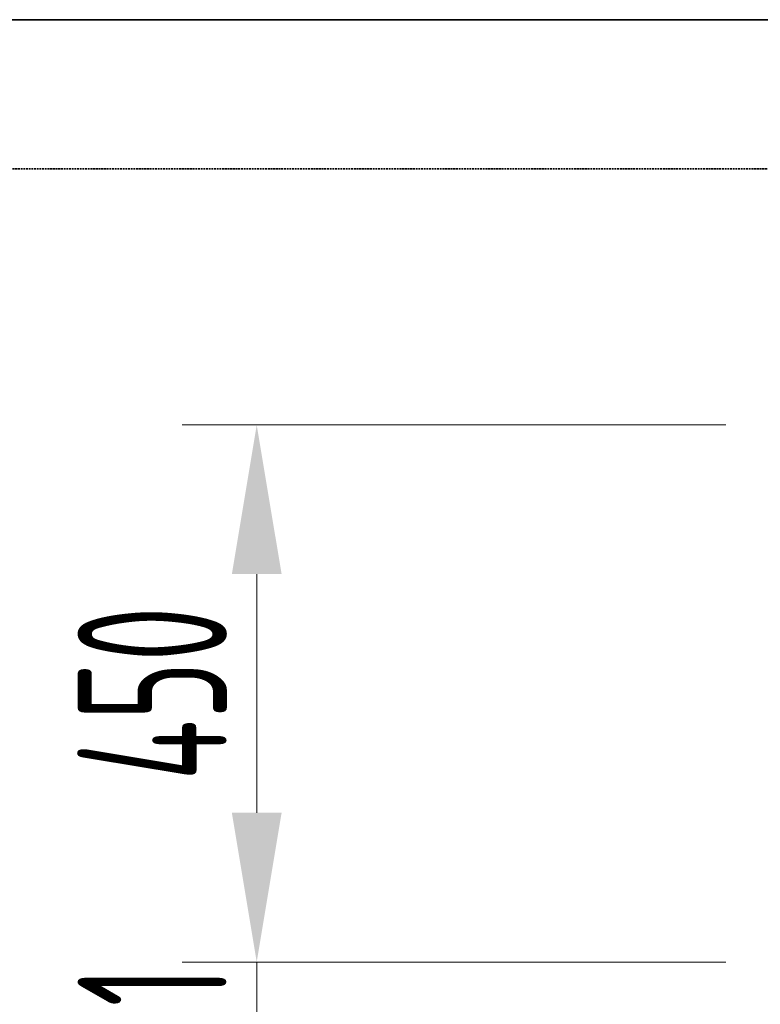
# Model space of a CAD drawing. Header units: millimetres. Extents: x 17747 to 112039, y -74980 to 446921.
# Tile 215 of 256: x 54402 to 55022, y 182823 to 183648. Entities that reach past the tile are written whole.
import ezdxf

# ---------------------------------------------------------------- set-up
doc = ezdxf.new("R2010")
doc.units = ezdxf.units.MM
doc.linetypes.add('ČÁRKOVANÁ', pattern=[0.75, 0.5, -0.25])
for name, color, linetype, lineweight in [('UT_KOTY - DIMENZE', 7, 'Continuous', 5), ('UT_POTRUBI - PŘÍVOD', 1, 'Continuous', 35), ('UT_POTRUBI - ZPÁTEČKA', 5, 'Continuous', 35)]:
    doc.layers.add(name, color=color, linetype=linetype, lineweight=lineweight)
doc.styles.add('ISOCP 2.5', font='isocp.shx', dxfattribs={"width": 0.6, "height": 2.5})

msp = doc.modelspace()

# ---------------------------------------------------------------- linework, layer by layer
at = {"layer": 'UT_KOTY - DIMENZE'}
for p, q in [((54993.36, 183308.66), (54538.2, 183308.66)), ((54600.7, 182983.66), (54600.7, 183183.66)), ((54600.7, 182983.66), (54600.7, 183108.66)), ((54783.56, 182858.66), (54538.2, 182858.66)), ((54993.36, 182858.66), (54538.2, 182858.66)), ((54600.7, 182738.14), (54600.7, 182858.66))]:
    msp.add_line(p, q, dxfattribs=at)
for points in [[(54579.87, 183183.66), (54621.53, 183183.66), (54600.7, 183308.66)], [(54579.87, 182983.66), (54621.53, 182983.66), (54600.7, 182858.66)], [(54579.87, 182983.66), (54621.53, 182983.66), (54600.7, 182858.66)]]:
    msp.add_solid(points, dxfattribs=at)
at = {"layer": 'UT_POTRUBI - PŘÍVOD', "linetype": 'Continuous'}
msp.add_line((55381.04, 183648.25), (52405.69, 183648.25), dxfattribs=at)
at = {"layer": 'UT_POTRUBI - ZPÁTEČKA', "linetype": 'ČÁRKOVANÁ', "ltscale": 3}
msp.add_line((55381.04, 183523.25), (52585.69, 183523.25), dxfattribs=at)

# ---------------------------------------------------------------- texts
at = {"layer": 'UT_KOTY - DIMENZE', "char_height": 125, "width": 3.7945, "attachment_point": 5, "rotation": 90, "style": 'ISOCP 2.5'}
for s, insert in [('450', (54513.2, 183083.66)), ('121', (54513.19, 182798.4))]:
    msp.add_mtext(s, dxfattribs=dict(at, insert=insert))

doc.saveas('drawing.dxf')
